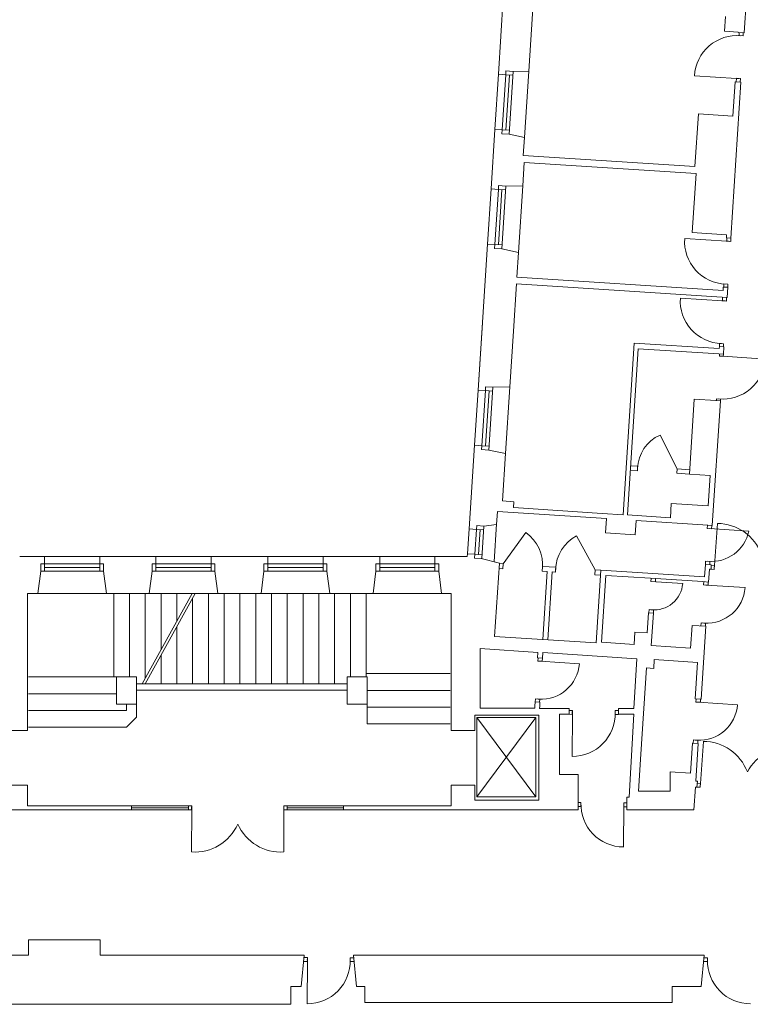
# Model space of a CAD drawing. Header units: centimetres. Extents: x 695802 to 711011, y 25963 to 44188.
# Tile 35 of 157: x 705922 to 705996, y 33016 to 33116. Entities that reach past the tile are written whole.
import ezdxf

# ---------------------------------------------------------------- set-up
doc = ezdxf.new("R2010")
doc.units = ezdxf.units.CM
for name, color, linetype, lineweight in [('Drzwi i okna', 51, 'Continuous', 9), ('Przekrojowa', 253, 'Continuous', 25), ('Ramka', 255, 'Continuous', 9), ('Widokowa', 140, 'Continuous', 9)]:
    doc.layers.add(name, color=color, linetype=linetype, lineweight=lineweight)

# ---------------------------------------------------------------- blocks, each defined once
blk = doc.blocks.new('zw$2918')
at = {"layer": 'Drzwi i okna', "color": 0, "lineweight": 0}
for p, q in [((3455.2, -1398.8), (3455.6, -1392.8)), ((3463.2, -1399.3), (3463.6, -1393.3)), ((3454.2, -1398.8), (3463.2, -1399.3)), ((3449.9, -1485.6), (3364.5, -1480.3)), ((3448.9, -1485.5), (3457.8, -1486.1)), ((3449.4, -1492.6), (3449.9, -1485.6)), ((3457.8, -1486.1), (3457.4, -1493.1)), ((3430.1, -1816), (3344.8, -1810.6)), ((3429.1, -1816), (3438.1, -1816.6)), ((3430.5, -1809), (3430.1, -1816)), ((3438.1, -1816.6), (3438.5, -1809.5)), ((3423.5, -1902.7), (3432.5, -1903.3)), ((3424.5, -1902.8), (3424.1, -1908.8)), ((3432.5, -1903.3), (3432.1, -1909.3)), ((3421.3, -1936.7), (3336, -1931.2)), ((3420.3, -1936.7), (3429.3, -1937.3)), ((3421.8, -1929.7), (3421.3, -1936.7)), ((3429.3, -1937.3), (3429.7, -1930.2)), ((3414.7, -2023.4), (3423.7, -2024)), ((3415.7, -2023.5), (3415.3, -2029.5)), ((3423.7, -2024), (3423.3, -2030)), ((3415.1, -2048.8), (3415.3, -2044.5)), ((3424, -2049.4), (3415.1, -2048.8)), ((3423.3, -2045.1), (3423, -2049.3)), ((3423, -2049.3), (3508.4, -2054.9)), ((3409.4, -2135.5), (3409.1, -2139.3)), ((3418.4, -2136.1), (3409.4, -2135.5)), ((3417.4, -2136), (3417.1, -2139.9)), ((3390.5, -2398.4), (3390.9, -2391.8)), ((3399.5, -2399), (3399.9, -2392.4)), ((3405.2, -2473.6), (3411.2, -2388.3)), ((3399.6, -2399), (3390.6, -2398.4)), ((3395, -2398.7), (3474.8, -2403.8)), ((3387.1, -2464.9), (3386.7, -2471.4)), ((3396.1, -2465.5), (3387.1, -2464.9)), ((3395.7, -2472), (3396.1, -2465.5)), ((3398.7, -2473.2), (3405.2, -2473.6)), ((3405.3, -2472.6), (3404.7, -2481.6)), ((3404.7, -2481.6), (3398.2, -2481.2)), ((3276.3, -2506.3), (3276.7, -2499.7)), ((3285.3, -2506.8), (3276.3, -2506.3)), ((3276.3, -2506.3), (3340.7, -2510.4)), ((3285.3, -2506.8), (3285.7, -2500.3)), ((3383.1, -2513.1), (3383.5, -2506.6)), ((3392.1, -2513.7), (3383.2, -2513.2)), ((3387.6, -2513.4), (3467.4, -2518.6)), ((3392.1, -2513.7), (3392.5, -2507.1)), ((3272.7, -2563.1), (3272.2, -2569.5)), ((3281.6, -2563.6), (3272.7, -2563.1)), ((3281.2, -2570.1), (3281.6, -2563.6)), ((3378.2, -2589.9), (3377.7, -2596.4)), ((3387.1, -2590.5), (3378.2, -2589.9)), ((3386.7, -2597), (3387.1, -2590.5)), ((3046.8, -2667.4), (3047.3, -2660.8)), ((3055.9, -2667.9), (3046.9, -2667.4)), ((3051.3, -2667.7), (3131.2, -2672.8)), ((3055.8, -2667.9), (3056.2, -2661.4)), ((3041.9, -2744.1), (3041.5, -2750.6)), ((3050.9, -2744.7), (3041.9, -2744.1)), ((3050.5, -2751.2), (3050.9, -2744.7)), ((3367.7, -2750.6), (3368.1, -2744.1)), ((3376.7, -2751.2), (3367.7, -2750.6)), ((3372.2, -2750.9), (3452, -2756.1)), ((3376.7, -2751.2), (3377.1, -2744.6)), ((3116.9, -2767.6), (3110.4, -2767.5)), ((3110.4, -2775.5), (3116.9, -2775.6)), ((3116.9, -2775.6), (3116.7, -2861.1)), ((3116.9, -2776.6), (3116.9, -2767.6)), ((3203.8, -2776.7), (3203.8, -2767.7)), ((3203.8, -2767.7), (3210.4, -2767.7)), ((3203.8, -2775.7), (3210.4, -2775.7)), ((3362.7, -2827.4), (3362.3, -2833.9)), ((3371.7, -2828), (3362.7, -2827.4)), ((3371.3, -2834.5), (3371.7, -2828)), ((3376.8, -2915.7), (3382.7, -2830.4)), ((3370.2, -2915.3), (3376.7, -2915.7)), ((3376.8, -2914.7), (3376.2, -2923.6)), ((3376.2, -2923.6), (3369.7, -2923.2)), ((3134.3, -2954.4), (3128.8, -2954.3)), ((3134.2, -2963.4), (3134.3, -2954.4)), ((3221.1, -2964.2), (3221.2, -2955.2)), ((3221.2, -2955.2), (3227.9, -2955.2)), ((2344.7, -2961.1), (2338.2, -2961.1)), ((2338.2, -2969.1), (2344.7, -2969.1)), ((2344.7, -2969.1), (2344.6, -3054.6)), ((2344.7, -2970.1), (2344.7, -2961.1)), ((2531.8, -2970.1), (2531.7, -2961.1)), ((2531.7, -2961.1), (2538.2, -2961.1)), ((2538.2, -2969.1), (2531.8, -2969.1)), ((2531.8, -2969.1), (2531.9, -3054.6)), ((3134.2, -2962.4), (3128.8, -2962.3)), ((3221.2, -2959.2), (3220.4, -3044.7)), ((3227.4, -2963.2), (3221.2, -2963.2)), ((2579.4, -3269), (2572.9, -3269)), ((2579.4, -3278), (2579.4, -3269)), ((2666.3, -3278.2), (2666.3, -3269.2)), ((2666.3, -3269.2), (2672.9, -3269.2)), ((3391.1, -3269.2), (3384, -3269.2)), ((3391.1, -3278.2), (3391.1, -3269.2)), ((2571.6, -3277), (2579.4, -3277)), ((2579.4, -3277), (2579.3, -3362.5)), ((2666.3, -3277.2), (2674.2, -3277.2)), ((3391.1, -3277.2), (3383.2, -3277.2))]:
    blk.add_line(p, q, dxfattribs=at)
at = {"layer": 'Drzwi i okna', "color": 0, "lineweight": 0, "ltscale": 1.6}
for p, q in [((3329.2, -2277.6), (3294.8, -2209.1)), ((2976.8, -2470.3), (3022.7, -2406.9)), ((3163, -2482.3), (3125.6, -2413.6))]:
    blk.add_line(p, q, dxfattribs=at)
for centre, radius, start, end in [((3451.1, -1485.5), 86.7, 84.979, 176.5896), ((3431.3, -1816.3), 86.7, 176.193, 267.8036), ((3422.5, -1937), 86.7, 176.193, 267.8036), ((3421.8, -2049.4), 86.7, 264.7676, 356.3783), ((3326.4, -2279.7), 77.4, 114.1138, 177.9529), ((3410.9, -2483.8), 95.4, 20.051, 89.8558), ((2975.9, -2472.7), 80.7, 354.5264, 54.6033), ((3163.5, -2484.8), 80.7, 117.9982, 178.0752), ((3399, -2388.1), 77.4, 264.5446, 348.3084), ((3283.1, -2505.9), 57.8, 264.0905, 355.5263), ((3117.1, -2774.3), 86.7, 269.771, 1.3816), ((3382.5, -2925.8), 95.4, 20.4286, 90.2334), ((3556.3, -2937), 95.4, 82.3767, 152.1814), ((3221, -2957.9), 86.7, 177.9873, 269.5979), ((2351.1, -2959.4), 95.4, 266.0716, 335.8764), ((2525.3, -2959.4), 95.4, 204.1236, 273.9284), ((2579.6, -3275.8), 86.7, 269.7794, 1.39), ((3477.8, -3275.8), 86.7, 178.61, 270.2206)]:
    blk.add_arc(centre, radius, start, end, dxfattribs=at)
at = {"layer": 'Drzwi i okna', "color": 0, "lineweight": 0}
for centre, radius, start, end in [((3458.1, -1407.8), 78.2, 264.816, 268.1145), ((3428.5, -1894.2), 78.2, 84.6681, 87.9667), ((3419.7, -2014.9), 78.2, 84.6681, 87.9667), ((3414.5, -2127.1), 78.2, 84.6046, 87.9032), ((3482.9, -2482.5), 78.2, 174.3635, 177.6621), ((3389.8, -2512.7), 77.8, 266.3349, 355.7089), ((3283.2, -2485.4), 78.2, 264.6739, 267.9724), ((3388.7, -2512.3), 78.2, 264.6779, 267.9764), ((3053.6, -2667), 77.8, 266.3349, 355.7089), ((3052.5, -2666.5), 78.2, 264.6779, 267.9764), ((3195, -2772.3), 78.2, 178.2461, 181.5447), ((3374.4, -2750.2), 77.8, 266.3349, 355.7089), ((3373.3, -2749.8), 78.2, 264.6779, 267.9764), ((3454.5, -2924), 78.2, 174.7412, 178.0397), ((2422.8, -2965.8), 78.2, 178.2653, 181.5639), ((2453.6, -2965.8), 78.2, 358.4361, 1.7347), ((3143.1, -2959), 78.2, 357.8242, 1.1228), ((2657.5, -3273.7), 78.2, 178.2545, 181.5531)]:
    blk.add_arc(centre, radius, start, end, dxfattribs=at)
at = {"layer": 'Przekrojowa', "color": 0, "lineweight": 0, "ltscale": 1.6}
for p, q in [((3477.8, -1200.8), (3465.4, -1393.4)), ((2983, -1227.9), (2966.9, -1477.4)), ((3028.5, -1470.8), (3039.3, -1304.8)), ((3427.4, -1359.9), (3425.5, -1389.8)), ((3453.4, -1391.6), (3425.5, -1389.8)), ((3453.4, -1392.6), (3453.4, -1391.6)), ((3453.4, -1392.6), (3465.4, -1393.4)), ((3028.5, -1470.8), (2997.1, -1471.5)), ((3458.9, -1493.2), (3438.5, -1809.5)), ((3446.9, -1492.4), (3442.4, -1562.3)), ((3446.9, -1492.4), (3458.9, -1493.2)), ((3372.6, -1557.8), (3365.7, -1664.6)), ((3442.4, -1562.3), (3372.6, -1557.8)), ((2959.7, -1589.1), (2951.9, -1709.9)), ((3019.8, -1605.3), (2988.9, -1598.8)), ((3019.8, -1605.3), (3017.4, -1642.1)), ((3016.5, -1703.3), (3019.5, -1656.2)), ((3365.7, -1664.6), (3017.4, -1642.1)), ((3367.8, -1678.7), (3019.5, -1656.2)), ((3360.1, -1798.2), (3367.8, -1678.7)), ((3016.5, -1703.3), (2982.1, -1704)), ((3429.9, -1802.7), (3360.1, -1798.2)), ((3429.5, -1809), (3429.9, -1802.7)), ((3429.5, -1809), (3438.5, -1809.5)), ((2944.7, -1821.6), (2925.6, -2118)), ((3007.7, -1838.5), (2973.9, -1831.3)), ((3007.7, -1838.5), (3004.5, -1888.8)), ((3004.5, -1888.8), (3422.6, -1915.7)), ((3003.6, -1902.7), (2997.4, -1998.2)), ((3003.6, -1902.7), (3430.7, -1930.3)), ((3422.6, -1915.7), (3423.1, -1908.8)), ((3423.1, -1908.8), (3432.1, -1909.3)), ((3432.1, -1909.3), (3430.7, -1930.3)), ((2934.4, -1981.3), (2925.6, -2118)), ((2997.4, -1998.2), (2990.1, -2111.4)), ((3242.4, -2022.4), (3219.9, -2370.6)), ((3250.6, -2033.9), (3228.7, -2371.2)), ((3415, -2033.5), (3242.4, -2022.4)), ((3414.3, -2044.5), (3250.6, -2033.9)), ((3415.2, -2029.5), (3415, -2033.5)), ((3415.2, -2029.5), (3424.3, -2030.1)), ((3424.3, -2030.1), (3423.3, -2045.1)), ((3414.3, -2044.5), (3423.3, -2045.1)), ((2990.1, -2111.4), (2955.8, -2112.2)), ((3364.3, -2136.4), (3354.5, -2288.2)), ((3408.1, -2139.3), (3364.3, -2136.4)), ((3417.1, -2139.9), (3400.8, -2392.4)), ((3408.1, -2139.3), (3417.2, -2139.9)), ((2918.4, -2229.8), (2907.4, -2399.4)), ((2981.4, -2246.6), (2947.6, -2239.5)), ((2981.4, -2246.6), (2975.2, -2342.8)), ((3354.5, -2288.2), (3396.2, -2290.9)), ((3392.2, -2352.8), (3396.2, -2290.9)), ((2998.2, -2344.3), (2975.2, -2342.8)), ((2998.2, -2344.3), (2997.4, -2356.3)), ((3177.2, -2367.9), (2997.4, -2356.3)), ((3317.6, -2348), (3315.7, -2376.8)), ((3317.6, -2348), (3392.2, -2352.8)), ((2964.8, -2364.3), (2963.1, -2390.5)), ((3186.3, -2378.6), (2964.8, -2364.3)), ((3177.2, -2367.9), (3219.9, -2370.6)), ((3315.7, -2376.8), (3228.7, -2371.2)), ((2963.1, -2390.5), (2937.6, -2393.6)), ((3186.3, -2378.6), (3184.4, -2407.5)), ((3246.1, -2382.5), (3244.3, -2411.4)), ((3391.8, -2391.9), (3246.1, -2382.5)), ((3400.8, -2392.4), (3391.8, -2391.9)), ((3244.3, -2411.4), (3184.4, -2407.5)), ((2046.2, -2455.3), (1995.8, -2455.3)), ((2272.2, -2455.3), (2158.2, -2455.3)), ((2499.2, -2455.3), (2384.2, -2455.3)), ((2726.2, -2455.3), (2611.2, -2455.3)), ((2903.8, -2455.3), (2838.2, -2455.3)), ((2904.2, -2449.8), (2903.8, -2455.3)), ((2968.8, -2468.8), (2932.2, -2459.4)), ((2968.8, -2468.8), (2959.2, -2617.5)), ((3386.7, -2471.4), (3385.1, -2496.6)), ((3386.7, -2471.4), (3398.8, -2472.2)), ((3398.2, -2481.2), (3398.8, -2472.2)), ((2032.6, -2530.3), (2038.4, -2485.1)), ((2171.7, -2530.3), (2166, -2485.1)), ((2258.6, -2530.3), (2264.4, -2485.1)), ((2397.7, -2530.3), (2392, -2485.1)), ((2485.6, -2530.3), (2491.4, -2485.1)), ((2624.7, -2530.3), (2619, -2485.1)), ((2712.6, -2530.3), (2718.4, -2485.1)), ((2851.7, -2530.3), (2846, -2485.1)), ((3174.5, -2483.1), (3165, -2630.7)), ((3270.3, -2489.2), (3174.5, -2483.1)), ((3184.9, -2493.7), (3176.2, -2629.5)), ((3275.7, -2499.6), (3184.9, -2493.7)), ((3270.3, -2489.2), (3385.1, -2496.6)), ((3393.4, -2507.2), (3395.1, -2481)), ((3395.1, -2481), (3398.2, -2481.2)), ((3285.7, -2500.3), (3275.7, -2499.6)), ((3381.5, -2506.4), (3285.7, -2500.3)), ((3381.5, -2506.4), (3393.4, -2507.2)), ((2011.9, -2808.1), (2011.9, -2530.3)), ((2032.6, -2530.3), (2011.9, -2530.3)), ((2258.6, -2530.3), (2171.7, -2530.3)), ((2485.6, -2530.3), (2397.7, -2530.3)), ((2712.6, -2530.3), (2624.7, -2530.3)), ((2870.9, -2530.3), (2851.7, -2530.3)), ((2870.9, -2808.1), (2870.9, -2530.3)), ((3271.2, -2569.5), (3268.6, -2610.4)), ((3281.2, -2570.1), (3271.2, -2569.5)), ((3281.2, -2570.1), (3277, -2636)), ((3359.8, -2595.2), (3356.8, -2641.1)), ((3359.8, -2595.2), (3387.6, -2597)), ((3243.6, -2608.8), (3242, -2633.7)), ((3268.6, -2610.4), (3243.6, -2608.8)), ((3387.6, -2597), (3378.1, -2744.7)), ((3165, -2630.7), (2959.2, -2617.5)), ((3242, -2633.7), (3176.2, -2629.5)), ((3356.8, -2641.1), (3277, -2636)), ((3046.9, -2649.8), (2930.1, -2642.2)), ((2930.1, -2642.2), (2930.1, -2763.2)), ((3046.3, -2660.7), (3046.9, -2649.8)), ((3056.2, -2661.4), (3056.8, -2650.4)), ((3247.5, -2662.7), (3056.8, -2650.4)), ((3056.2, -2661.4), (3046.3, -2660.7)), ((3241.8, -2763.5), (3247.5, -2662.7)), ((3283.1, -2664.4), (3281.9, -2682.4)), ((3370.9, -2670.1), (3283.1, -2664.4)), ((3370.9, -2670.1), (3366.3, -2743.9)), ((3267, -2681.4), (3255.7, -2856.1)), ((3281.9, -2682.4), (3267, -2681.4)), ((2191.9, -2699.8), (2191.9, -2754.8)), ((2232.9, -2699.8), (2191.9, -2699.8)), ((2232.9, -2754.8), (2232.9, -2699.8)), ((2659.9, -2754.8), (2659.9, -2699.8)), ((2700.9, -2699.8), (2659.9, -2699.8)), ((2700.9, -2754.8), (2700.9, -2699.8)), ((2232.9, -2726.8), (2659.9, -2726.8)), ((2191.9, -2754.8), (2232.9, -2754.8)), ((2659.9, -2754.8), (2700.9, -2754.8)), ((3040.8, -2758.7), (3041.2, -2750.4)), ((3051.2, -2751), (3041.2, -2750.4)), ((3050.7, -2759.3), (3051.2, -2751)), ((3366.3, -2743.9), (3378.1, -2744.7)), ((2930.1, -2763.2), (3040.5, -2763.2)), ((3040.5, -2763.2), (3040.8, -2758.7)), ((3050.5, -2763.5), (3050.7, -2759.3)), ((3090.8, -2763.5), (3050.5, -2763.5)), ((3110.4, -2763.5), (3090.8, -2763.5)), ((3090.8, -2897.5), (3090.8, -2775.5)), ((3110.4, -2775.5), (3090.8, -2775.5)), ((3110.4, -2775.5), (3110.4, -2763.5)), ((3241.8, -2763.5), (3210.4, -2763.5)), ((3210.4, -2775.5), (3210.4, -2763.5)), ((3241.8, -2775.5), (3210.4, -2775.5)), ((3232.4, -2943.5), (3241.8, -2775.5)), ((3048.6, -2777), (2918.9, -2777)), ((2918.9, -2777), (2918.9, -2808.1)), ((3048.6, -2949.8), (3048.6, -2777)), ((2011.9, -2808.1), (1963.9, -2808.1)), ((2918.9, -2808.1), (2870.9, -2808.1)), ((3360.5, -2833.8), (3356.7, -2894.6)), ((3360.5, -2833.8), (3356.7, -2894.6)), ((3360.5, -2833.8), (3372.3, -2834.5)), ((3372.3, -2834.5), (3367.4, -2911.1)), ((3250.8, -2931.7), (3255.7, -2856.1)), ((3315.6, -2931.7), (3315.6, -2892)), ((3356.7, -2894.6), (3315.6, -2892)), ((3128.8, -2897.5), (3090.8, -2897.5)), ((3128.8, -2947.5), (3128.8, -2897.5)), ((3367.4, -2911.1), (3370.5, -2911.3)), ((3369.7, -2923.2), (3370.5, -2911.3)), ((2011.9, -2919.1), (1963.9, -2919.1)), ((2011.9, -2961.1), (2011.9, -2919.1)), ((2870.9, -2961.1), (2870.9, -2919.1)), ((2918.9, -2919.1), (2870.9, -2919.1)), ((2918.9, -2919.1), (2918.9, -2949.8)), ((3315.6, -2931.7), (3250.8, -2931.7)), ((3366.6, -2923), (3363.6, -2969.1)), ((3366.6, -2923), (3369.7, -2923.2)), ((3366.6, -2923), (3369.7, -2923.2)), ((2918.9, -2949.8), (3048.6, -2949.8)), ((3128.8, -2943.5), (3128.8, -2969.1)), ((3227.4, -2943.5), (3227.4, -2969.1)), ((3227.4, -2943.5), (3232.4, -2943.5)), ((2011.9, -2969.1), (1787.9, -2969.1)), ((1999.9, -2969.1), (1996.9, -2969.1)), ((2222.8, -2961.1), (2011.9, -2961.1)), ((2011.9, -2969.1), (2222.8, -2969.1)), ((2222.8, -2969.1), (2222.8, -2961.1)), ((2652.8, -2969.1), (2652.8, -2961.1)), ((2652.8, -2961.1), (2870.9, -2961.1)), ((2870.9, -2969.1), (2652.8, -2969.1)), ((2870.9, -2969.1), (3128.8, -2969.1)), ((3227.4, -2969.1), (3363.6, -2969.1)), ((2158.9, -3232.8), (2013.9, -3232.8)), ((2013.9, -3232.8), (2013.9, -3264.1)), ((2158.9, -3264.1), (2158.9, -3232.8)), ((2013.9, -3264.1), (1948.8, -3264.1)), ((2158.9, -3264.1), (2572.9, -3264.1)), ((2572.9, -3264.1), (2566.6, -3327.7)), ((2672.9, -3264.1), (3384.5, -3264.1)), ((2672.9, -3264.1), (2679.3, -3327.7)), ((3384.5, -3264.1), (3378.2, -3327.7)), ((2566.6, -3327.7), (2545.9, -3327.7)), ((2545.9, -3327.7), (2545.9, -3363.7)), ((2679.3, -3327.7), (2695.9, -3327.7)), ((2695.9, -3327.7), (2695.9, -3351.7)), ((3378.2, -3327.7), (3319.7, -3327.7)), ((3319.7, -3327.7), (3319.7, -3359.7)), ((2695.9, -3359.7), (2695.9, -3351.7)), ((1958.7, -3363.7), (2196.9, -3363.7)), ((2545.9, -3363.7), (2196.9, -3363.7)), ((2855.7, -3359.7), (2695.9, -3359.7)), ((3319.7, -3359.7), (2855.7, -3359.7))]:
    blk.add_line(p, q, dxfattribs=at)
at = {"layer": 'Przekrojowa', "color": 0, "lineweight": 0}
for p, q in [((2981.8, -1478.3), (2966.9, -1477.4)), ((2966.9, -1477.4), (2981.8, -1478.3)), ((2982.3, -1470.6), (2981.8, -1478.3)), ((2997.1, -1471.5), (2982.3, -1470.6)), ((2974.6, -1590.1), (2959.7, -1589.1)), ((2959.7, -1589.1), (2974.6, -1590.1)), ((2974.1, -1597.8), (2974.6, -1590.1)), ((2988.9, -1598.8), (2974.1, -1597.8)), ((2966.8, -1710.8), (2951.9, -1709.9)), ((2951.9, -1709.9), (2966.8, -1710.8)), ((2967.3, -1703.1), (2966.8, -1710.8)), ((2982.1, -1704), (2967.3, -1703.1)), ((2959.6, -1822.6), (2944.7, -1821.6)), ((2944.7, -1821.6), (2959.6, -1822.6)), ((2959.1, -1830.4), (2959.6, -1822.6)), ((2973.9, -1831.3), (2959.1, -1830.4)), ((2941, -2111.2), (2940.5, -2119)), ((2955.8, -2112.2), (2941, -2111.2)), ((2940.5, -2119), (2925.6, -2118)), ((2925.6, -2118), (2940.5, -2119)), ((2933.3, -2230.8), (2918.4, -2229.8)), ((2918.4, -2229.8), (2933.3, -2230.8)), ((2932.8, -2238.5), (2933.3, -2230.8)), ((2947.6, -2239.5), (2932.8, -2238.5)), ((2922.9, -2392.7), (2922.4, -2400.4)), ((2937.6, -2393.6), (2922.9, -2392.7)), ((2937.6, -2393.6), (2922.9, -2392.7)), ((2922.4, -2400.4), (2907.4, -2399.4)), ((2907.4, -2399.4), (2922.4, -2400.4)), ((2046.2, -2470.3), (2046.2, -2455.3)), ((2046.2, -2455.3), (2046.2, -2470.3)), ((2158.2, -2470.3), (2158.2, -2455.3)), ((2158.2, -2455.3), (2158.2, -2470.3)), ((2272.2, -2470.3), (2272.2, -2455.3)), ((2272.2, -2455.3), (2272.2, -2470.3)), ((2384.2, -2470.3), (2384.2, -2455.3)), ((2384.2, -2455.3), (2384.2, -2470.3)), ((2499.2, -2470.3), (2499.2, -2455.3)), ((2499.2, -2455.3), (2499.2, -2470.3)), ((2611.2, -2470.3), (2611.2, -2455.3)), ((2611.2, -2455.3), (2611.2, -2470.3)), ((2726.2, -2470.3), (2726.2, -2455.3)), ((2726.2, -2455.3), (2726.2, -2470.3)), ((2838.2, -2470.3), (2838.2, -2455.3)), ((2838.2, -2455.3), (2838.2, -2470.3)), ((2919.1, -2450.8), (2904.2, -2449.8)), ((2904.2, -2449.8), (2919.1, -2450.8)), ((2918.6, -2458.5), (2919.1, -2450.8)), ((2038.4, -2485.1), (2038.4, -2470.3)), ((2038.4, -2470.3), (2046.2, -2470.3)), ((2166, -2470.3), (2158.2, -2470.3)), ((2166, -2485.1), (2166, -2470.3)), ((2264.4, -2485.1), (2264.4, -2470.3)), ((2264.4, -2470.3), (2272.2, -2470.3)), ((2392, -2470.3), (2384.2, -2470.3)), ((2392, -2485.1), (2392, -2470.3)), ((2491.4, -2485.1), (2491.4, -2470.3)), ((2491.4, -2470.3), (2499.2, -2470.3)), ((2619, -2470.3), (2611.2, -2470.3)), ((2619, -2485.1), (2619, -2470.3)), ((2718.4, -2485.1), (2718.4, -2470.3)), ((2718.4, -2470.3), (2726.2, -2470.3)), ((2846, -2470.3), (2838.2, -2470.3)), ((2846, -2485.1), (2846, -2470.3)), ((2933.4, -2459.5), (2918.6, -2458.5))]:
    blk.add_line(p, q, dxfattribs=at)
at = {"layer": 'Widokowa', "color": 0, "lineweight": 0, "ltscale": 1.6}
for p, q in [((2966.9, -1477.4), (2959.7, -1589.1)), ((3028.5, -1470.8), (3019.8, -1605.3)), ((2951.9, -1709.9), (2944.7, -1821.6)), ((3016.5, -1703.3), (3007.7, -1838.5)), ((2990.1, -2111.4), (2981.4, -2246.6)), ((2925.6, -2118), (2918.4, -2229.8)), ((3249.3, -2272.4), (3235.2, -2271.5)), ((3249.3, -2272.4), (3248.8, -2281.4)), ((3248.8, -2281.4), (3234.6, -2280.5)), ((3329.2, -2277.6), (3328.6, -2286.6)), ((3354.5, -2288.2), (3328.6, -2286.6)), ((3355.1, -2279.3), (3329.2, -2277.6)), ((2963.2, -2389.4), (2958.2, -2466.1)), ((2907.4, -2399.4), (2904.2, -2449.8)), ((2158.2, -2455.3), (2046.2, -2455.3)), ((2384.2, -2455.3), (2272.2, -2455.3)), ((2611.2, -2455.3), (2499.2, -2455.3)), ((2838.2, -2455.3), (2726.2, -2455.3)), ((2976.8, -2470.3), (2968.7, -2469.8)), ((2976.2, -2480.3), (2976.8, -2470.3)), ((3056, -2485.4), (3056.6, -2475.4)), ((3083.1, -2477.2), (3056.6, -2475.4)), ((2976.2, -2480.3), (2968.1, -2479.8)), ((3066, -2486.1), (3056, -2485.4)), ((3066, -2486.1), (3057.1, -2623.8)), ((3076, -2486.7), (3067, -2624.4)), ((3082.5, -2487.1), (3076, -2486.7)), ((3082.5, -2487.1), (3083.1, -2477.2)), ((3162.3, -2492.3), (3163, -2482.3)), ((3173.9, -2493), (3162.3, -2492.3)), ((3174.5, -2483.1), (3163, -2482.3)), ((2177.2, -2530.3), (2027.2, -2530.3)), ((2186.6, -2699.8), (2186.6, -2530.3)), ((2218.6, -2699.8), (2218.6, -2530.3)), ((2244.5, -2713.9), (2345.7, -2530.3)), ((2250.6, -2702.8), (2250.6, -2530.3)), ((2250.6, -2713.9), (2351.9, -2530.3)), ((2403.2, -2530.3), (2253.2, -2530.3)), ((2282.6, -2644.8), (2282.6, -2530.3)), ((2314.6, -2586.8), (2314.6, -2530.3)), ((2378.6, -2713.9), (2378.6, -2530.3)), ((2410.6, -2713.9), (2410.6, -2530.3)), ((2442.6, -2713.9), (2442.6, -2530.3)), ((2474.6, -2713.9), (2474.6, -2530.3)), ((2630.2, -2530.3), (2480.2, -2530.3)), ((2506.6, -2713.9), (2506.6, -2530.3)), ((2538.6, -2713.9), (2538.6, -2530.3)), ((2570.6, -2713.9), (2570.6, -2530.3)), ((2602.6, -2713.9), (2602.6, -2530.3)), ((2634.6, -2713.9), (2634.6, -2530.3)), ((2666.6, -2699.8), (2666.6, -2530.3)), ((2698.6, -2699.8), (2698.6, -2530.3)), ((2870.9, -2530.3), (2707.2, -2530.3)), ((2346.6, -2713.9), (2346.6, -2539.8)), ((2314.6, -2713.9), (2314.6, -2597.8)), ((2282.6, -2713.9), (2282.6, -2655.9)), ((2868.9, -2692.9), (2698.6, -2692.9)), ((2191.9, -2699.8), (2013.9, -2699.8)), ((2191.9, -2699.8), (2186.6, -2699.8)), ((2232.9, -2713.9), (2659.9, -2713.9)), ((2191.9, -2733.8), (2013.9, -2733.8)), ((2868.9, -2726.9), (2700.9, -2726.9)), ((2212.4, -2767.8), (2212.4, -2754.8)), ((2232.9, -2754.8), (2232.9, -2781.2)), ((2700.9, -2754.8), (2700.9, -2794.9)), ((2212.4, -2767.8), (2013.9, -2767.8)), ((2868.9, -2760.9), (2700.9, -2760.9)), ((2232.9, -2781.2), (2212.4, -2801.8)), ((2868.9, -2794.9), (2700.9, -2794.9)), ((2923, -2781.8), (3042.7, -2943)), ((2923, -2943), (3042.7, -2781.8)), ((2923, -2781.8), (3042.7, -2781.8)), ((2923, -2943), (2923, -2781.8)), ((3042.7, -2781.8), (3042.7, -2943)), ((2212.4, -2801.8), (2013.9, -2801.8)), ((3042.7, -2943), (2923, -2943)), ((2222.8, -2961.1), (2338.2, -2961.1)), ((2222.8, -2965.1), (2338.2, -2965.1)), ((2222.8, -2969.1), (2338.2, -2969.1)), ((2338.2, -2961.1), (2338.2, -2969.1)), ((2538.2, -2961.1), (2652.8, -2961.1)), ((2538.2, -2961.1), (2538.2, -2969.1)), ((2538.2, -2965.1), (2652.8, -2965.1)), ((2538.2, -2969.1), (2652.8, -2969.1))]:
    blk.add_line(p, q, dxfattribs=at)
at = {"layer": 'Widokowa', "color": 0, "lineweight": 0}
for p, q in [((2988.9, -1598.8), (2997.1, -1471.5)), ((2974.6, -1590.3), (2981.8, -1478.3)), ((2981.8, -1478.3), (2996.6, -1479.3)), ((2982, -1590.6), (2989.2, -1478.8)), ((2974.6, -1590.1), (2989.4, -1591)), ((2959.6, -1822.8), (2966.8, -1710.8)), ((2966.8, -1710.8), (2981.6, -1711.8)), ((2967, -1823.1), (2974.2, -1711.3)), ((2973.9, -1831.3), (2982.1, -1704)), ((2959.6, -1822.6), (2974.4, -1823.6)), ((2947.6, -2239.5), (2955.8, -2112.2)), ((2933.3, -2231), (2940.5, -2119)), ((2940.5, -2119), (2955.3, -2119.9)), ((2940.7, -2231.2), (2947.9, -2119.5)), ((2933.3, -2230.8), (2948.1, -2231.7)), ((2933.4, -2459.5), (2937.6, -2393.6)), ((2919.1, -2451), (2922.4, -2400.4)), ((2922.4, -2400.4), (2937.1, -2401.4)), ((2926.5, -2451.2), (2929.7, -2400.9)), ((2919.1, -2450.8), (2933.9, -2451.7)), ((2046, -2470.3), (2158.2, -2470.3)), ((2046.2, -2470.3), (2046.2, -2485.1)), ((2158.2, -2470.3), (2158.2, -2485.1)), ((2272, -2470.3), (2384.2, -2470.3)), ((2272.2, -2470.3), (2272.2, -2485.1)), ((2384.2, -2470.3), (2384.2, -2485.1)), ((2499, -2470.3), (2611.2, -2470.3)), ((2499.2, -2470.3), (2499.2, -2485.1)), ((2611.2, -2470.3), (2611.2, -2485.1)), ((2726, -2470.3), (2838.2, -2470.3)), ((2726.2, -2470.3), (2726.2, -2485.1)), ((2838.2, -2470.3), (2838.2, -2485.1)), ((2038.4, -2485.1), (2166, -2485.1)), ((2046.2, -2477.7), (2158.2, -2477.7)), ((2264.4, -2485.1), (2392, -2485.1)), ((2272.2, -2477.7), (2384.2, -2477.7)), ((2491.4, -2485.1), (2619, -2485.1)), ((2499.2, -2477.7), (2611.2, -2477.7)), ((2718.4, -2485.1), (2846, -2485.1)), ((2726.2, -2477.7), (2838.2, -2477.7))]:
    blk.add_line(p, q, dxfattribs=at)

msp = doc.modelspace()

# ---------------------------------------------------------------- block references
at = {"layer": 'Ramka', "xscale": 0.05, "yscale": 0.05, "zscale": 0.05}
msp.add_blockref('zw$2918', (705822.235, 33184.338), dxfattribs=at)

doc.saveas('drawing.dxf')
